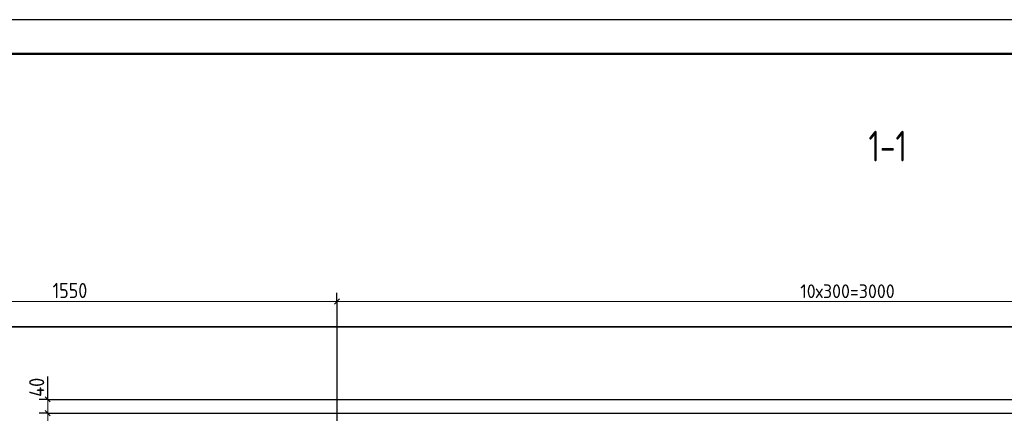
# Model space of a CAD drawing. Header units: millimetres. Extents: x 0 to 21000, y -5 to 14850.
# Tile 15 of 28: x 4302 to 11486, y 11976 to 14850. Entities that reach past the tile are written whole.
import ezdxf

# ---------------------------------------------------------------- set-up
doc = ezdxf.new("R2010")
doc.units = ezdxf.units.MM
doc.layers.add('Standard', color=7, linetype='Continuous', lineweight=25)
doc.layers.add('Размерная линия_ общее', color=7, linetype='Continuous', lineweight=13)
doc.layers.add('Размерная выноска', color=7, linetype='Continuous')
doc.styles.add('ISOCPEUR', font='txt')

msp = doc.modelspace()

# ---------------------------------------------------------------- linework, layer by layer
at = {"layer": 'Standard', "color": 7, "linetype": 'Continuous', "lineweight": 25, "transparency": 33554687}
msp.add_lwpolyline([(0, 0), (21000, 0), (21000, 14850), (0, 14850), (0, 0)], close=True, dxfattribs=at)
at = {"layer": 'Standard', "color": 7, "linetype": 'Continuous', "lineweight": 13, "transparency": 33554687}
msp.add_lwpolyline([(21000, 14850), (0, 14850), (0, 0), (21000, 0), (21000, 14850)], dxfattribs=at)
at = {"layer": 'Standard', "color": 7, "linetype": 'Continuous', "lineweight": 50, "transparency": 33554687}
msp.add_lwpolyline([(1000, 14600), (20750, 14600), (20750, 250), (1000, 250), (1000, 14600)], close=True, dxfattribs=at)
at = {"layer": 'Standard', "color": 254, "linetype": 'Continuous', "lineweight": 35, "true_color": 0xc4c4ff, "transparency": 33554687}
msp.add_lwpolyline([(1510.8, 7202.8), (19389.1, 7202.8), (19389.1, 12608.7), (1510.8, 12608.7), (1510.8, 7202.8)], dxfattribs=at)
at = {"layer": 'Размерная выноска', "color": 7, "linetype": 'Continuous', "lineweight": -3, "transparency": 33554687}
msp.add_line((4506.1, 12077.8), (4506.1, 12245.3), dxfattribs=at)
at = {"layer": 'Размерная линия_ общее', "color": 7, "linetype": 'Continuous', "lineweight": 13, "transparency": 33554687}
for p, q in [((2742.2, 12792.6), (6616.8, 12792.6)), ((6616.8, 12792.6), (14116.8, 12792.6)), ((4506.1, 12077.8), (4506.1, 12115.3)), ((4506.1, 11977.8), (4506.1, 12077.8)), ((4506.1, 8227.8), (4506.1, 11977.8))]:
    msp.add_line(p, q, dxfattribs=at)
at = {"layer": 'Размерная линия_ общее', "color": 7, "linetype": 'Continuous', "lineweight": 25, "transparency": 33554687}
for p, q in [((6598.1, 12773.8), (6635.6, 12811.3)), ((4524.8, 12059.1), (4487.3, 12096.6)), ((4524.8, 11959.1), (4487.3, 11996.6))]:
    msp.add_line(p, q, dxfattribs=at)
at = {"layer": 'Размерная линия_ общее', "color": 253, "linetype": 'Continuous', "lineweight": -3, "true_color": 0xa0a0a0, "transparency": 33554687}
for p, q in [((6616.8, 12792.6), (6616.8, 12855.1)), ((6616.8, 12792.6), (6616.8, 12730.1)), ((6616.8, 12792.6), (6616.8, 8702.8)), ((4506.1, 12077.8), (4443.6, 12077.8)), ((4506.1, 12077.8), (4568.6, 12077.8)), ((4506.1, 12077.8), (14066.8, 12077.8)), ((4506.1, 11977.8), (4443.6, 11977.8)), ((4506.1, 11977.8), (4568.6, 11977.8)), ((4506.1, 11977.8), (13316.8, 11977.8))]:
    msp.add_line(p, q, dxfattribs=at)

# ---------------------------------------------------------------- texts
at = {"color": 7, "linetype": 'Continuous', "lineweight": 50, "transparency": 33554687, "insert": (10495, 13814.2), "char_height": 225, "width": 465.498, "attachment_point": 7, "style": 'ISOCPEUR'}
msp.add_mtext('\\W0.74;1-1', dxfattribs=at)
at = {"layer": 'Размерная линия_ общее', "color": 7, "linetype": 'Continuous', "lineweight": 25, "transparency": 33554687, "insert": (4542, 12817.6), "char_height": 110, "width": 333.451, "attachment_point": 7, "style": 'ISOCPEUR'}
msp.add_mtext('\\W0.87;1550', dxfattribs=at)
at = {"layer": 'Размерная линия_ общее', "color": 7, "linetype": 'Continuous', "lineweight": 18, "transparency": 33554687, "insert": (9996.8, 12817.6), "char_height": 100, "width": 796.878, "attachment_point": 7, "style": 'ISOCPEUR'}
msp.add_mtext('\\W0.95;10х300=3000', dxfattribs=at)
at = {"layer": 'Размерная линия_ общее', "color": 7, "linetype": 'Continuous', "lineweight": 25, "transparency": 33554687, "insert": (4481.1, 12096.6), "char_height": 110, "width": 213.398, "attachment_point": 7, "rotation": 90, "style": 'ISOCPEUR'}
msp.add_mtext('\\W0.88;40', dxfattribs=at)

doc.saveas('drawing.dxf')
